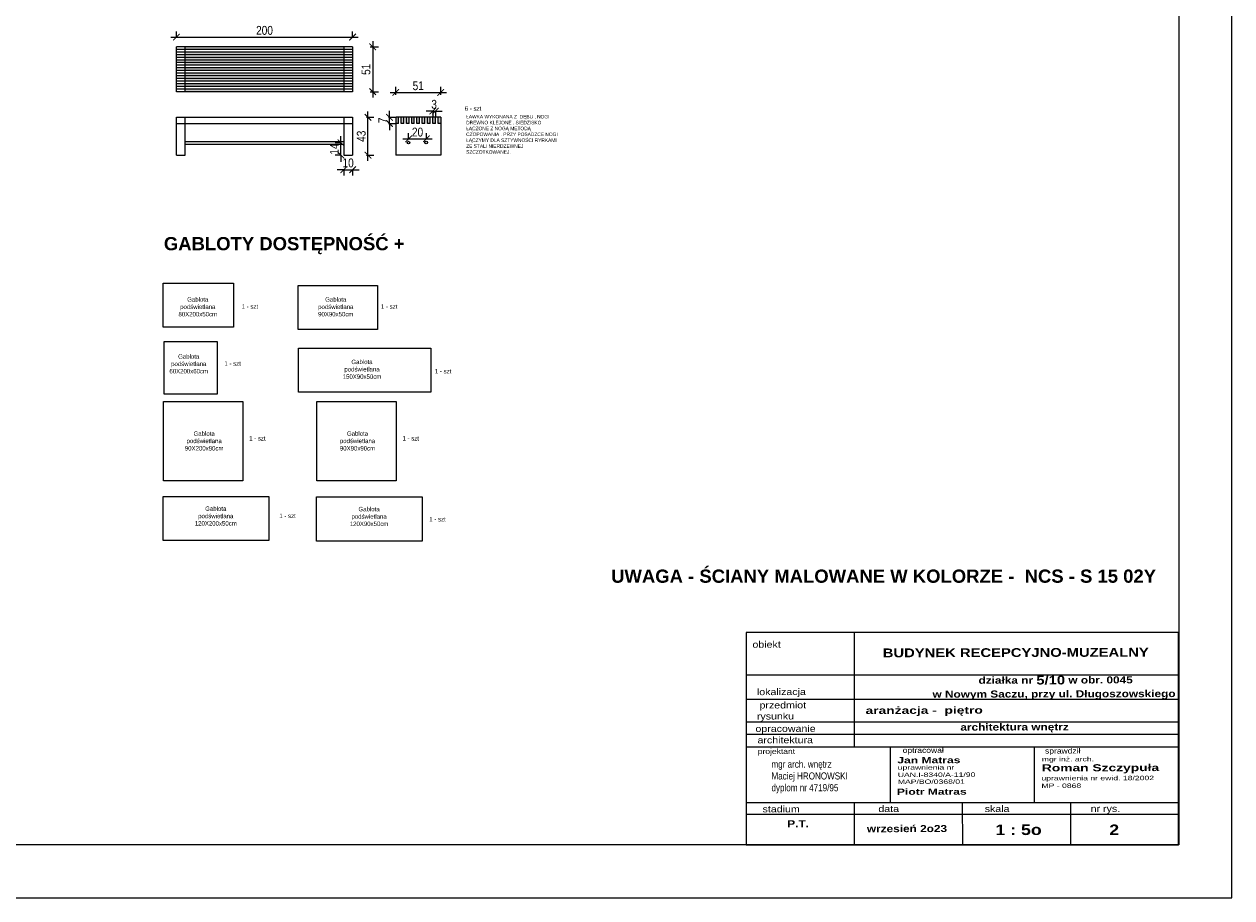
# Model space of a CAD drawing. Header units: millimetres. Extents: x -9038497 to 54128, y -10570064 to 59476.
# Tile 31 of 135: x 31721 to 33091, y 23141 to 24133. Entities that reach past the tile are written whole.
import ezdxf

# ---------------------------------------------------------------- set-up
doc = ezdxf.new("R2010")
doc.units = ezdxf.units.MM
doc.header["$LTSCALE"] = 0.8
doc.header["$PDMODE"] = 2
for name, color, linetype, lineweight in [('0 proj_meble 25', 42, 'Continuous', 25), ('0 proj_widok widok widok', 7, 'Continuous', 0), ('OPIS', 122, 'Continuous', 18), ('proj_opis 0.30', 120, 'Continuous', 30)]:
    doc.layers.add(name, color=color, linetype=linetype, lineweight=lineweight)
doc.layers.add('1', color=7, linetype='Continuous')
doc.layers.add('SCHODY', color=2, linetype='Continuous')
doc.styles.add('arial', font='arial.ttf', dxfattribs={"height": 14})
doc.styles.add('ARIAL_CE', font='arial.ttf', dxfattribs={"height": 15})
doc.styles.add('ARIAL_WYM50', font='arial.ttf', dxfattribs={"height": 15})
doc.styles.add('courier', font='stylu.ttf')
doc.styles.add('WYMIAR-20', font='ARIALN.TTF', dxfattribs={"height": 4})
doc.styles.add('WYMIAR-50', font='ARIALN.TTF', dxfattribs={"height": 10})
doc.dimstyles.new('SKALA-50', dxfattribs={"dimscale": 5, "dimtxt": 10, "dimasz": 1.5, "dimexe": 1.3, "dimexo": 1.3, "dimgap": 0.5, "dimtad": 1, "dimdec": 1, "dimrnd": 0.5, "dimdsep": 46, "dimtxsty": 'WYMIAR-50', "dimblk": 'ARCHTICK', "dimcen": 1.5, "dimdle": 1.3, "dimadec": 0, "dimazin": 0, "dimtfac": 1, "dimtdec": 1, "dimtix": 1, "dimtmove": 2, "dimatfit": 3, "dimfxl": 2, "dimfxlon": 1, "dimtolj": 1, "dimarcsym": 0})

# ---------------------------------------------------------------- blocks, each defined once
blk = doc.blocks.new('G$CC161A1DE')
at = {"layer": 'OPIS', "width": 743.088, "attachment_point": 1, "rotation": 0.1544, "style": 'courier'}
for s, insert, char_height in [('{\\W1.4;\\fArial|b0|i0|c238|p34;\\H0.555556x;mgr inż. arch.\\P\\fArial|b1|i0|c238|p34;\\H1.599999x;Roman Szczypuła}', (0.9, 70.4), 18), ('{\\fArial|b0|i0|c238|p34;\\W1.4;uprawnienia nr ewid. 18/2002}', (0, 27.2), 10), ('{\\fArial|b0|i0|c238|p34;\\W1.4;MP - 0868}', (0, 10.1), 10)]:
    blk.add_mtext(s, dxfattribs=dict(at, insert=insert, char_height=char_height))
blk = doc.blocks.new('G$C0830A37A')
at = {"layer": 'OPIS', "width": 743.088, "attachment_point": 1, "rotation": 0.1544, "style": 'courier'}
for s, insert, char_height in [('{\\W1.4;\\fArial|b1|i0|c238|p34;Jan Matras}', (0, 61.1), 14), ('{\\fArial|b0|i0|c238|p34;\\W1.4;uprawnienia nr\\PUAN.I-8340/A-11/90}', (0.9, 42.6), 10), ('{\\fArial|b0|i0|c238|p34;\\W1.4;MAP/BO/0368/01}', (1.1, 10.2), 10)]:
    blk.add_mtext(s, dxfattribs=dict(at, insert=insert, char_height=char_height))
blk = doc.blocks.new('_ArchTick')
at = {"color": 0, "linetype": 'ByBlock', "const_width": 0.15}
blk.add_lwpolyline([(-0.5, -0.5), (0.5, 0.5)], dxfattribs=at)
blk = doc.blocks.new('*D2446')
at = {"layer": '0 proj_widok widok widok', "color": 0, "lineweight": -2, "ltscale": 0.8, "transparency": 16777216}
for p, q in [((32116.1, 24113.4), (32116.1, 24049.5)), ((32113.1, 24106.9), (32122.6, 24106.9)), ((32113.2, 24056), (32122.6, 24056))]:
    blk.add_line(p, q, dxfattribs=at)
at = {"layer": 'Defpoints', "color": 0, "lineweight": 0, "ltscale": 0.8, "transparency": 16777216}
for p in [(32106.6, 24106.9), (32106.7, 24056), (32116.1, 24056)]:
    blk.add_point(p, dxfattribs=at)
at = {"layer": '0 proj_widok widok widok', "color": 0, "lineweight": -2, "ltscale": 0.8, "transparency": 16777216, "xscale": 7.5, "yscale": 7.5, "zscale": 7.5}
for p, rotation in [((32116.1, 24106.9), 90), ((32116.1, 24056), 270)]:
    blk.add_blockref('_ArchTick', p, dxfattribs=dict(at, rotation=rotation))
at = {"layer": '0 proj_widok widok widok', "color": 0, "lineweight": 0, "ltscale": 0.8, "transparency": 16777216, "insert": (32108.5, 24081.4), "char_height": 10, "attachment_point": 5, "rotation": 90, "style": 'WYMIAR-50'}
blk.add_mtext('\\A1;51', dxfattribs=at)
blk = doc.blocks.new('*D2447')
at = {"layer": '0 proj_widok widok widok', "color": 0, "lineweight": -2, "ltscale": 0.8, "transparency": 16777216}
for p, q in [((31887, 24117.9), (32099.8, 24117.9)), ((31893.5, 24117.9), (31893.5, 24124.4)), ((32093.3, 24117.9), (32093.3, 24124.4))]:
    blk.add_line(p, q, dxfattribs=at)
at = {"layer": 'Defpoints', "color": 0, "lineweight": 0, "ltscale": 0.8, "transparency": 16777216}
for p in [(31893.5, 24114.4), (32093.3, 24117.9), (32093.3, 24114.4)]:
    blk.add_point(p, dxfattribs=at)
at = {"layer": '0 proj_widok widok widok', "color": 0, "lineweight": -2, "ltscale": 0.8, "transparency": 16777216, "xscale": 7.5, "yscale": 7.5, "zscale": 7.5, "rotation": 180}
blk.add_blockref('_ArchTick', (31893.5, 24117.9), dxfattribs=at)
at = {"layer": '0 proj_widok widok widok', "color": 0, "lineweight": -2, "ltscale": 0.8, "transparency": 16777216, "xscale": 7.5, "yscale": 7.5, "zscale": 7.5}
blk.add_blockref('_ArchTick', (32093.3, 24117.9), dxfattribs=at)
at = {"layer": '0 proj_widok widok widok', "color": 0, "lineweight": 0, "ltscale": 0.8, "transparency": 16777216, "insert": (31993.4, 24125.5), "char_height": 10, "attachment_point": 5, "style": 'WYMIAR-50'}
blk.add_mtext('\\A1;200', dxfattribs=at)
blk = doc.blocks.new('*D2448')
at = {"layer": '0 proj_widok widok widok', "color": 0, "lineweight": -2, "ltscale": 0.8, "transparency": 16777216}
for p, q in [((32083.3, 23967.5), (32075.8, 23967.5)), ((32083.3, 23967.5), (32083.3, 23961)), ((32083.3, 23967.5), (32093.4, 23967.5)), ((32093.4, 23967.5), (32093.4, 23961)), ((32093.4, 23967.5), (32100.9, 23967.5))]:
    blk.add_line(p, q, dxfattribs=at)
at = {"layer": 'Defpoints', "color": 0, "lineweight": 0, "ltscale": 0.8, "transparency": 16777216}
for p in [(32083.3, 23973.8), (32093.4, 23973.8), (32093.4, 23967.5)]:
    blk.add_point(p, dxfattribs=at)
at = {"layer": '0 proj_widok widok widok', "color": 0, "lineweight": -2, "ltscale": 0.8, "transparency": 16777216, "xscale": 7.5, "yscale": 7.5, "zscale": 7.5}
blk.add_blockref('_ArchTick', (32083.3, 23967.5), dxfattribs=at)
at = {"layer": '0 proj_widok widok widok', "color": 0, "lineweight": -2, "ltscale": 0.8, "transparency": 16777216, "xscale": 7.5, "yscale": 7.5, "zscale": 7.5, "rotation": 180}
blk.add_blockref('_ArchTick', (32093.4, 23967.5), dxfattribs=at)
at = {"layer": '0 proj_widok widok widok', "color": 0, "lineweight": 0, "ltscale": 0.8, "transparency": 16777216, "insert": (32088.3, 23975.1), "char_height": 10, "attachment_point": 5, "style": 'WYMIAR-50'}
blk.add_mtext('\\A1;10', dxfattribs=at)
blk = doc.blocks.new('*D2449')
at = {"layer": '0 proj_widok widok widok', "color": 0, "lineweight": -2, "ltscale": 0.8, "transparency": 16777216}
for p, q in [((32110.8, 23977.4), (32110.8, 24033.4)), ((32109, 24026.9), (32117.3, 24026.9)), ((32109, 23983.9), (32117.3, 23983.9))]:
    blk.add_line(p, q, dxfattribs=at)
at = {"layer": 'Defpoints', "color": 0, "lineweight": 0, "ltscale": 0.8, "transparency": 16777216}
for p in [(32102.5, 24026.9), (32110.8, 24026.9), (32102.5, 23983.9)]:
    blk.add_point(p, dxfattribs=at)
at = {"layer": '0 proj_widok widok widok', "color": 0, "lineweight": -2, "ltscale": 0.8, "transparency": 16777216, "xscale": 7.5, "yscale": 7.5, "zscale": 7.5}
for p, rotation in [((32110.8, 24026.9), 90), ((32110.8, 23983.9), 270)]:
    blk.add_blockref('_ArchTick', p, dxfattribs=dict(at, rotation=rotation))
at = {"layer": '0 proj_widok widok widok', "color": 0, "lineweight": 0, "ltscale": 0.8, "transparency": 16777216, "insert": (32103.2, 24005.4), "char_height": 10, "attachment_point": 5, "rotation": 90, "style": 'WYMIAR-50'}
blk.add_mtext('\\A1;43', dxfattribs=at)
blk = doc.blocks.new('*D2450')
at = {"layer": '0 proj_widok widok widok', "color": 0, "lineweight": -2, "ltscale": 0.8, "transparency": 16777216}
for p, q in [((32142.3, 24052.5), (32142.3, 24061.6)), ((32193.3, 24052.5), (32193.3, 24061.6)), ((32135.8, 24055.1), (32199.8, 24055.1))]:
    blk.add_line(p, q, dxfattribs=at)
at = {"layer": 'Defpoints', "color": 0, "lineweight": 0, "ltscale": 0.8, "transparency": 16777216}
for p in [(32142.3, 24046), (32193.3, 24055.1), (32193.3, 24046)]:
    blk.add_point(p, dxfattribs=at)
at = {"layer": '0 proj_widok widok widok', "color": 0, "lineweight": -2, "ltscale": 0.8, "transparency": 16777216, "xscale": 7.5, "yscale": 7.5, "zscale": 7.5, "rotation": 180}
blk.add_blockref('_ArchTick', (32142.3, 24055.1), dxfattribs=at)
at = {"layer": '0 proj_widok widok widok', "color": 0, "lineweight": -2, "ltscale": 0.8, "transparency": 16777216, "xscale": 7.5, "yscale": 7.5, "zscale": 7.5}
blk.add_blockref('_ArchTick', (32193.3, 24055.1), dxfattribs=at)
at = {"layer": '0 proj_widok widok widok', "color": 0, "lineweight": 0, "ltscale": 0.8, "transparency": 16777216, "insert": (32167.8, 24062.7), "char_height": 10, "attachment_point": 5, "style": 'WYMIAR-50'}
blk.add_mtext('\\A1;51', dxfattribs=at)
blk = doc.blocks.new('*D2451')
at = {"layer": '0 proj_widok widok widok', "color": 0, "lineweight": -2, "ltscale": 0.8, "transparency": 16777216}
for p, q in [((32135.2, 24026.9), (32135.2, 24034.4)), ((32134, 24026.9), (32141.7, 24026.9)), ((32134, 24019.9), (32141.7, 24019.9)), ((32135.2, 24019.9), (32135.2, 24026.9)), ((32135.2, 24019.9), (32135.2, 24012.4))]:
    blk.add_line(p, q, dxfattribs=at)
at = {"layer": 'Defpoints', "color": 0, "lineweight": 0, "ltscale": 0.8, "transparency": 16777216}
for p in [(32127.5, 24026.9), (32127.5, 24019.9), (32135.2, 24026.9)]:
    blk.add_point(p, dxfattribs=at)
at = {"layer": '0 proj_widok widok widok', "color": 0, "lineweight": -2, "ltscale": 0.8, "transparency": 16777216, "xscale": 7.5, "yscale": 7.5, "zscale": 7.5}
for p, rotation in [((32135.2, 24026.9), 270), ((32135.2, 24019.9), 90)]:
    blk.add_blockref('_ArchTick', p, dxfattribs=dict(at, rotation=rotation))
at = {"layer": '0 proj_widok widok widok', "color": 0, "lineweight": 0, "ltscale": 0.8, "transparency": 16777216, "insert": (32127.7, 24023.4), "char_height": 10, "attachment_point": 5, "rotation": 90, "style": 'WYMIAR-50'}
blk.add_mtext('\\A1;7', dxfattribs=at)
blk = doc.blocks.new('*D2452')
at = {"layer": '0 proj_widok widok widok', "color": 0, "lineweight": -2, "ltscale": 0.8, "transparency": 16777216}
for p, q in [((32184.3, 24034), (32176.8, 24034)), ((32184.3, 24034), (32184.3, 24027.5)), ((32184.3, 24034), (32187.3, 24034)), ((32187.3, 24034), (32187.3, 24027.5)), ((32187.3, 24034), (32194.8, 24034))]:
    blk.add_line(p, q, dxfattribs=at)
at = {"layer": 'Defpoints', "color": 0, "lineweight": 0, "ltscale": 0.8, "transparency": 16777216}
for p in [(32184.3, 24038.8), (32187.3, 24038.8), (32187.3, 24034)]:
    blk.add_point(p, dxfattribs=at)
at = {"layer": '0 proj_widok widok widok', "color": 0, "lineweight": -2, "ltscale": 0.8, "transparency": 16777216, "xscale": 7.5, "yscale": 7.5, "zscale": 7.5}
blk.add_blockref('_ArchTick', (32184.3, 24034), dxfattribs=at)
at = {"layer": '0 proj_widok widok widok', "color": 0, "lineweight": -2, "ltscale": 0.8, "transparency": 16777216, "xscale": 7.5, "yscale": 7.5, "zscale": 7.5, "rotation": 180}
blk.add_blockref('_ArchTick', (32187.3, 24034), dxfattribs=at)
at = {"layer": '0 proj_widok widok widok', "color": 0, "lineweight": 0, "ltscale": 0.8, "transparency": 16777216, "insert": (32185.8, 24041.6), "char_height": 10, "attachment_point": 5, "style": 'WYMIAR-50'}
blk.add_mtext('\\A1;3', dxfattribs=at)
blk = doc.blocks.new('*D2453')
at = {"layer": '0 proj_widok widok widok', "color": 0, "lineweight": -2, "ltscale": 0.8, "transparency": 16777216}
for p, q in [((32080.1, 23997.9), (32080.1, 24005.4)), ((32080.1, 23997.9), (32073.6, 23997.9)), ((32080.1, 23983.9), (32080.1, 23997.9)), ((32080.1, 23983.9), (32073.6, 23983.9)), ((32080.1, 23983.9), (32080.1, 23976.4))]:
    blk.add_line(p, q, dxfattribs=at)
at = {"layer": 'Defpoints', "color": 0, "lineweight": 0, "ltscale": 0.8, "transparency": 16777216}
for p in [(32080.1, 23997.9), (32082.8, 23997.9), (32082.8, 23983.9)]:
    blk.add_point(p, dxfattribs=at)
at = {"layer": '0 proj_widok widok widok', "color": 0, "lineweight": -2, "ltscale": 0.8, "transparency": 16777216, "xscale": 7.5, "yscale": 7.5, "zscale": 7.5}
for p, rotation in [((32080.1, 23997.9), 270), ((32080.1, 23983.9), 90)]:
    blk.add_blockref('_ArchTick', p, dxfattribs=dict(at, rotation=rotation))
at = {"layer": '0 proj_widok widok widok', "color": 0, "lineweight": 0, "ltscale": 0.8, "transparency": 16777216, "insert": (32072.6, 23990.9), "char_height": 10, "attachment_point": 5, "rotation": 90, "style": 'WYMIAR-50'}
blk.add_mtext('\\A1;14', dxfattribs=at)
blk = doc.blocks.new('*D2454')
at = {"layer": '0 proj_widok widok widok', "color": 0, "lineweight": -2, "ltscale": 0.8, "transparency": 16777216}
for p, q in [((32150.4, 24002.5), (32183.6, 24002.5)), ((32156.9, 24002.5), (32156.9, 24009)), ((32177.1, 24002.5), (32177.1, 24009))]:
    blk.add_line(p, q, dxfattribs=at)
at = {"layer": 'Defpoints', "color": 0, "lineweight": 0, "ltscale": 0.8, "transparency": 16777216}
for p in [(32177.1, 24002.5), (32156.9, 23997.9), (32177.1, 23997.9)]:
    blk.add_point(p, dxfattribs=at)
at = {"layer": '0 proj_widok widok widok', "color": 0, "lineweight": -2, "ltscale": 0.8, "transparency": 16777216, "xscale": 7.5, "yscale": 7.5, "zscale": 7.5, "rotation": 180}
blk.add_blockref('_ArchTick', (32156.9, 24002.5), dxfattribs=at)
at = {"layer": '0 proj_widok widok widok', "color": 0, "lineweight": -2, "ltscale": 0.8, "transparency": 16777216, "xscale": 7.5, "yscale": 7.5, "zscale": 7.5}
blk.add_blockref('_ArchTick', (32177.1, 24002.5), dxfattribs=at)
at = {"layer": '0 proj_widok widok widok', "color": 0, "lineweight": 0, "ltscale": 0.8, "transparency": 16777216, "insert": (32167, 24010.1), "char_height": 10, "attachment_point": 5, "style": 'WYMIAR-50'}
blk.add_mtext('\\A1;20', dxfattribs=at)

msp = doc.modelspace()

# ---------------------------------------------------------------- hatches: boundary and pattern name
at = {"layer": '0 proj_widok widok widok', "lineweight": 0, "true_color": 0xf8991e, "transparency": 33554687}
h = msp.add_hatch(color=30, dxfattribs=at)
h.dxf.hatch_style = 1
h.paths.add_polyline_path([(31903.4, 24058.93), (31903.4, 24055.93), (32083.4, 24055.93), (32083.4, 24058.93)])
h.paths.add_polyline_path([(32083.4, 24061.93), (32083.4, 24064.93), (31903.4, 24064.93), (31903.4, 24061.93)])
h.paths.add_polyline_path([(32083.4, 24067.93), (32083.4, 24070.93), (31903.4, 24070.93), (31903.4, 24067.93)])
h.paths.add_polyline_path([(31903.4, 24076.93), (31903.4, 24073.93), (32083.4, 24073.93), (32083.4, 24076.93)])
h.paths.add_polyline_path([(31903.4, 24082.93), (31903.4, 24079.93), (32083.4, 24079.93), (32083.4, 24082.93)])
h.paths.add_polyline_path([(32083.4, 24085.93), (32083.4, 24088.93), (31903.4, 24088.93), (31903.4, 24085.93)])
h.paths.add_polyline_path([(32083.4, 24091.93), (32083.4, 24094.93), (31903.4, 24094.93), (31903.4, 24091.93)])
h.paths.add_polyline_path([(31903.4, 24100.93), (31903.4, 24097.93), (32083.4, 24097.93), (32083.4, 24100.93)])
h.paths.add_polyline_path([(32083.4, 24103.93), (32083.4, 24106.93), (31903.4, 24106.93), (31903.4, 24103.93)])
h = msp.add_hatch(color=30, dxfattribs=at)
h.dxf.hatch_style = 1
h.paths.add_polyline_path([(32142.24, 24019.94), (32145.35, 24019.94), (32145.35, 24026.94), (32142.24, 24026.94)])
h.paths.add_polyline_path([(32148.35, 24019.94), (32151.35, 24019.94), (32151.35, 24026.94), (32148.35, 24026.94)])
h.paths.add_polyline_path([(32157.35, 24026.94), (32154.35, 24026.94), (32154.35, 24019.94), (32157.35, 24019.94)])
h.paths.add_polyline_path([(32163.35, 24026.94), (32160.35, 24026.94), (32160.35, 24019.94), (32163.35, 24019.94)])
h.paths.add_polyline_path([(32169.35, 24026.94), (32166.35, 24026.94), (32166.35, 24019.94), (32169.35, 24019.94)])
h.paths.add_polyline_path([(32172.35, 24019.94), (32175.35, 24019.94), (32175.35, 24026.94), (32172.35, 24026.94)])
h.paths.add_polyline_path([(32181.35, 24026.94), (32178.35, 24026.94), (32178.35, 24019.94), (32181.35, 24019.94)])
h.paths.add_polyline_path([(32187.35, 24026.94), (32184.35, 24026.94), (32184.35, 24019.94), (32187.35, 24019.94)])
h.paths.add_polyline_path([(32193.24, 24026.94), (32190.35, 24026.94), (32190.35, 24019.94), (32193.24, 24019.94)])

# ---------------------------------------------------------------- linework, layer by layer
at = {"lineweight": 0, "ltscale": 40}
for p, q in [((32703.2, 23312.11), (32703.2, 23248.65)), ((32866.64, 23312.44), (32866.64, 23248.98))]:
    msp.add_line(p, q, dxfattribs=at)
at = {"layer": '0 proj_meble 25', "lineweight": 18}
for p, q in [((32093.4, 24106.93), (31893.4, 24106.93)), ((31893.4, 24055.93), (31893.4, 24106.93)), ((32093.4, 24103.93), (31893.4, 24103.93)), ((32093.4, 24100.93), (31893.4, 24100.93)), ((32093.4, 24097.93), (31893.4, 24097.93)), ((31903.4, 24055.93), (31903.4, 24106.93)), ((32083.4, 24106.93), (32083.4, 24055.93)), ((32093.4, 24106.93), (32093.4, 24055.93)), ((32093.4, 24094.93), (31893.4, 24094.93)), ((32093.4, 24091.93), (31893.4, 24091.93)), ((32093.4, 24088.93), (31893.4, 24088.93)), ((32093.4, 24085.93), (31893.4, 24085.93)), ((32093.4, 24082.93), (31893.4, 24082.93)), ((32093.4, 24079.93), (31893.4, 24079.93)), ((32093.4, 24076.93), (31893.4, 24076.93)), ((32093.4, 24073.93), (31893.4, 24073.93)), ((32093.4, 24070.93), (31893.4, 24070.93)), ((32093.4, 24067.93), (31893.4, 24067.93)), ((32093.4, 24064.93), (31893.4, 24064.93)), ((32093.4, 24061.93), (31893.4, 24061.93)), ((32093.4, 24058.93), (31893.4, 24058.93)), ((32093.4, 24055.93), (31893.4, 24055.93)), ((31893.4, 23983.92), (31893.4, 24026.92)), ((31893.4, 24026.92), (32093.4, 24026.92)), ((31893.4, 24019.92), (32093.4, 24019.92)), ((31903.4, 23983.92), (31903.4, 24026.92)), ((32083.4, 24026.92), (32083.4, 23983.92)), ((32093.4, 24026.92), (32093.4, 23983.92)), ((32142.24, 24026.94), (32142.24, 23983.92)), ((32193.24, 24026.94), (32142.24, 24026.94)), ((32145.35, 24019.94), (32142.24, 24019.94)), ((32145.35, 24019.94), (32145.35, 24026.94)), ((32148.35, 24019.94), (32148.35, 24026.94)), ((32151.35, 24019.94), (32148.35, 24019.94)), ((32151.35, 24019.94), (32151.35, 24026.94)), ((32154.35, 24019.94), (32154.35, 24026.94)), ((32157.35, 24019.94), (32154.35, 24019.94)), ((32157.35, 24019.94), (32157.35, 24026.94)), ((32160.35, 24019.94), (32160.35, 24026.94)), ((32163.35, 24019.94), (32160.35, 24019.94)), ((32163.35, 24019.94), (32163.35, 24026.94)), ((32166.35, 24019.94), (32166.35, 24026.94)), ((32169.35, 24019.94), (32166.35, 24019.94)), ((32169.35, 24019.94), (32169.35, 24026.94)), ((32172.35, 24019.94), (32172.35, 24026.94)), ((32175.35, 24019.94), (32172.35, 24019.94)), ((32175.35, 24019.94), (32175.35, 24026.94)), ((32178.35, 24019.94), (32178.35, 24026.94)), ((32181.35, 24019.94), (32178.35, 24019.94)), ((32181.35, 24019.94), (32181.35, 24026.94)), ((32184.35, 24019.94), (32184.35, 24026.94)), ((32187.35, 24019.94), (32184.35, 24019.94)), ((32187.35, 24019.94), (32187.35, 24026.94)), ((32190.35, 24019.94), (32190.35, 24026.94)), ((32193.24, 24019.94), (32190.35, 24019.94)), ((32193.24, 24026.94), (32193.24, 23983.92)), ((31903.37, 23999.44), (32083.37, 23999.44)), ((31903.37, 23996.44), (32083.37, 23996.44)), ((31893.4, 23983.92), (31903.4, 23983.92)), ((32083.4, 23983.92), (32093.4, 23983.92)), ((32193.35, 23983.94), (32142.35, 23983.94)), ((31878.36, 23838.69), (31958.36, 23838.69)), ((31878.36, 23788.69), (31878.36, 23838.69)), ((31958.36, 23838.69), (31958.36, 23788.69)), ((32031.4, 23836.22), (32121.4, 23836.22)), ((32031.4, 23786.22), (32031.4, 23836.22)), ((32121.4, 23836.22), (32121.4, 23786.22)), ((31958.36, 23788.69), (31878.36, 23788.69)), ((32121.4, 23786.22), (32031.4, 23786.22)), ((31879.52, 23772.69), (31939.52, 23772.69)), ((31879.52, 23712.69), (31879.52, 23772.69)), ((31939.52, 23772.69), (31939.52, 23712.69)), ((32031.89, 23764.93), (32181.89, 23764.93)), ((32031.89, 23714.93), (32031.89, 23764.93)), ((32181.89, 23764.93), (32181.89, 23714.93)), ((32181.89, 23714.93), (32031.89, 23714.93)), ((31878.87, 23704.53), (31968.87, 23704.53)), ((31878.87, 23614.53), (31878.87, 23704.53)), ((31939.52, 23712.69), (31879.52, 23712.69)), ((31968.87, 23704.53), (31968.87, 23614.53)), ((32052.84, 23704.53), (32142.84, 23704.53)), ((32052.84, 23614.53), (32052.84, 23704.53)), ((32142.84, 23704.53), (32142.84, 23614.53)), ((31968.87, 23614.53), (31878.87, 23614.53)), ((32142.84, 23614.53), (32052.84, 23614.53)), ((31878.32, 23596.66), (31998.32, 23596.66)), ((31878.34, 23546.66), (31878.34, 23596.66)), ((31998.32, 23596.66), (31998.32, 23546.66)), ((32052.24, 23596.19), (32172.24, 23596.19)), ((32052.26, 23546.19), (32052.26, 23596.19)), ((32172.24, 23596.19), (32172.24, 23546.19)), ((31998.34, 23546.66), (31878.34, 23546.66)), ((32172.26, 23546.19), (32052.26, 23546.19))]:
    msp.add_line(p, q, dxfattribs=at)
for centre in [(32156.75, 23998.23), (32176.82, 23998.4)]:
    msp.add_circle(centre, 1.47, dxfattribs=at)
at = {"layer": '0 proj_widok widok widok', "lineweight": 0}
for points in [[(28890.72, 23141.32), (33090.72, 23141.32), (33090.72, 26089.32), (28890.72, 26089.32)], [(28890.72, 23141.32), (33090.72, 23141.32), (33090.72, 26089.32), (28890.72, 26089.32)], [(29210.72, 26029.32), (33030.72, 26029.32), (33030.72, 23201.32), (29210.72, 23201.32)]]:
    msp.add_lwpolyline(points, close=True, dxfattribs=at)
at = {"layer": 'OPIS'}
for p, q in [((32662.35, 23442.48), (32662.17, 23312.44)), ((33029.75, 23394.03), (32539.78, 23394.03)), ((33029.91, 23394.03), (32539.93, 23394.03)), ((33029.98, 23366.4), (32540, 23366.4)), ((33030.05, 23340.57), (32540.07, 23340.57)), ((33030.09, 23326.53), (32540.11, 23326.53)), ((33030.13, 23312.44), (32539.73, 23312.44)), ((33030.26, 23248.98), (32540.28, 23248.98)), ((32662.3, 23248.98), (32662.43, 23201.62)), ((32784.79, 23248.65), (32785.08, 23201.95)), ((32907.61, 23249.97), (32907.74, 23202.61)), ((33030.3, 23236.06), (32540.32, 23236.06))]:
    msp.add_line(p, q, dxfattribs=at)
msp.add_lwpolyline([(32539.78, 23201.62), (33030.39, 23201.62), (33030.29, 23442.48), (32539.68, 23442.48)], close=True, dxfattribs=at)

# ---------------------------------------------------------------- block references
at = {"color": 1, "lineweight": 0, "ltscale": 40, "xscale": 0.5, "yscale": 0.5, "zscale": 0.5}
for name, p in [('G$C0830A37A', (32711.26, 23270.42)), ('G$CC161A1DE', (32874.72, 23265.92))]:
    msp.add_blockref(name, p, dxfattribs=at)

# ---------------------------------------------------------------- texts
at = {"layer": '0 proj_widok widok widok', "lineweight": 0, "attachment_point": 1}
for s, width, gutter_width, insert, char_height, style in [('ŁAWKA WYKONANA Z  DĘBU , NOGI DREWNO KLEJONE , SIEDZISKO ŁĄCZONE Z NOGĄ METODĄ  CZOPOWANIA . PRZY POSADZCE NOGI\\PŁĄCZYMY DLA SZTYWNOŚCI RYRKAMI ZE STALI NIERDZEWNEJ SZCZOTKOWANEJ.', 90.2234, 20, (32222.17, 24029.62), 4, 'WYMIAR-20'), ('{\\fArial Unicode MS|b1|i0|c238|p34;GABLOTY DOSTĘPNOŚĆ +}', 746.5531, 50, (31879.25, 23891.07), 15, 'WYMIAR-50'), ('{\\fArial Unicode MS|b1|i0|c238|p34;UWAGA - ŚCIANY MALOWANE W KOLORZE -  NCS - S 15 02Y}', 746.5531, 50, (32386.61, 23513.81), 15, 'WYMIAR-50')]:
    msp.add_mtext_dynamic_manual_height_columns(s, width=width, gutter_width=gutter_width, heights=[0], dxfattribs=dict(at, insert=insert, char_height=char_height, style=style))
at = {"layer": '1', "insert": (32887.13, 23379.85), "char_height": 8, "width": 442.3872, "attachment_point": 5, "rotation": 0.15445, "style": 'ARIAL_WYM50'}
msp.add_mtext('\\A1;{\\fArial|b1|i0|c238|p34;\\W1.2;  działka nr \\H1.25x;5/10\\H0.8x; w obr. 0045\\P w Nowym Saczu, przy ul. Długoszowskiego }', dxfattribs=at)
at = {"layer": 'OPIS', "rotation": 0.15445}
for s, insert, char_height, width, attachment_point, style in [('\\pi-120,l200.00024,t200.00024;9o\\P275', (31651.83, 24121), 12, 1777.5174, 5, 'ARIAL_CE'), ('\\pi-120,l200.00024,t200.00024;9o\\P275', (31651.89, 23991.58), 12, 1777.5174, 5, 'ARIAL_CE'), ('\\pi-120,l200.00024,t200.00024;9o\\P275', (31650.4, 23866.75), 12, 1777.5174, 5, 'ARIAL_CE'), ('{\\fEuphemia|b0|i0|c0|p34;\\W1.2;obiekt}', (32562.95, 23428.79), 7.5, 355.5035, 5, 'ARIAL_WYM50'), ('{\\fArial|b1|i0|c238|p34;\\W1.2; BUDYNEK RECEPCYJNO-MUZEALNY}', (32843.26, 23419.56), 10, 388.7918, 5, 'ARIAL_WYM50'), ('{\\fEuphemia|b0|i0|c0|p34;\\W1.2;lokalizacja}', (32579.73, 23373.98), 7.5, 355.5035, 5, 'ARIAL_WYM50'), ('{\\fEuphemia|b0|i0|c0|p34;\\W1.2;     przedmiot\\Prysunku}', (32573, 23352.56), 7.5, 355.5035, 5, 'ARIAL_WYM50'), ('{\\fArial|b1|i0|c238|p34;\\W1.4;\\C0; aranżacja -  piętro}', (32670.84, 23357.94), 8, 367.9618, 1, 'arial'), ('{\\fEuphemia|b0|i0|c0|p34;\\W1.2;opracowanie}', (32584.44, 23332.18), 7.5, 355.5035, 5, 'ARIAL_WYM50'), ('{\\fArial|b1|i0|c238|p34;\\W1.2;architektura wnętrz}', (32844.25, 23334.05), 8, 355.5035, 5, 'ARIAL_WYM50'), ('{\\fEuphemia|b0|i0|c0|p34;\\W1.2;architektura}', (32584.09, 23320.36), 7.5, 355.5035, 5, 'ARIAL_WYM50'), ('{\\W1.2;\\FEuphemia|c0;projektant}', (32574.12, 23306.67), 6, 355.5035, 5, 'ARIAL_WYM50'), ('{\\W1.2;\\FEuphemia|c0;optracował}', (32740.63, 23307.9), 6, 355.5035, 5, 'ARIAL_WYM50'), ('{\\W1.2;\\FEuphemia|c0;sprawdził}', (32898.88, 23307.18), 6, 355.5035, 5, 'ARIAL_WYM50'), ('{\\W1.4;\\fArial|b1|i0|c238|p34;Piotr Matras}', (32710.8, 23265.19), 7, 371.5441, 1, 'courier'), ('{\\fEuphemia|b0|i0|c0|p34;\\W1.2;stadium}', (32579.46, 23242.03), 7.5, 355.5035, 5, 'ARIAL_WYM50'), ('{\\fEuphemia|b0|i0|c0|p34;\\W1.2;data}', (32701.47, 23242.36), 7.5, 355.5035, 5, 'ARIAL_WYM50'), ('{\\fEuphemia|b0|i0|c0|p34;\\W1.2;skala}', (32824.44, 23242.36), 7.5, 355.5035, 5, 'ARIAL_WYM50'), ('{\\fEuphemia|b0|i0|c0|p34;\\W1.2;nr rys.}', (32947.3, 23241.44), 7.5, 355.5035, 5, 'ARIAL_WYM50'), ('{\\W1.2;\\fArial|b1|i0|c238|p34;P.T.}', (32598.69, 23225.39), 8, 355.5035, 5, 'ARIAL_WYM50'), ('{\\W1.2;\\fArial|b1|i0|c238|p34;wrzesień 2o23}', (32722.19, 23219.8), 8, 355.5035, 5, 'ARIAL_WYM50'), ('{\\W1.2;\\fArial|b1|i0|c238|p34;\\C0;1 : 5o}', (32822.48, 23224.51), 12, 367.9618, 1, 'arial'), ('{\\fArial|b1|i0|c238|p34;\\W1.2;\\C0;2}', (32951.64, 23224.51), 12, 367.9618, 1, 'arial')]:
    msp.add_mtext(s, dxfattribs=dict(at, insert=insert, char_height=char_height, width=width, attachment_point=attachment_point, style=style))
at = {"layer": 'proj_opis 0.30', "insert": (32565.94, 23296.96), "char_height": 8, "width": 227.9988, "attachment_point": 1, "style": 'WYMIAR-50'}
msp.add_mtext(' mgr arch. wnętrz\\P Maciej HRONOWSKI\\P dyplom nr 4719/95', dxfattribs=at)
at = {"layer": 'SCHODY', "char_height": 5, "width": 327.0342, "attachment_point": 2, "style": 'WYMIAR-50'}
for s, insert in [('6 - szt', (32229.94, 24039.42)), ('Gablota \\Ppodświetlana\\P80X200x50cm', (31917.71, 23822.74)), ('1 - szt', (31976.84, 23814.75)), ('Gablota \\Ppodświetlana\\P90X90x50cm', (32074.24, 23822.74)), ('1 - szt', (32134.79, 23814.75)), ('Gablota \\Ppodświetlana\\P60X200x60cm', (31907.44, 23758.03)), ('1 - szt', (31957.27, 23750.12)), ('Gablota \\Ppodświetlana\\P150X90x50cm', (32104.02, 23751.89)), ('1 - szt', (32195.97, 23741.32)), ('Gablota \\Ppodświetlana\\P90X200x90cm', (31924.94, 23670.56)), ('1 - szt', (31985.3, 23665.15)), ('Gablota \\Ppodświetlana\\P90X90x90cm', (32098.92, 23670.56)), ('1 - szt', (32159.27, 23665.15)), ('Gablota \\Ppodświetlana\\P120X200x50cm', (31938.12, 23585.38)), ('1 - szt', (32019.57, 23577.21)), ('Gablota \\Ppodświetlana\\P120X90x50cm', (32112.03, 23584.91)), ('1 - szt', (32189.68, 23573.39))]:
    msp.add_mtext(s, dxfattribs=dict(at, insert=insert))

# ---------------------------------------------------------------- dimensions: what is measured, and where the dimension line sits
at = {"layer": '0 proj_widok widok widok', "lineweight": 0, "ltscale": 0.8}
for base, p1, p2, picture, middle in [((32093.32, 24117.85), (31893.45, 24114.44), (32093.32, 24114.44), '*D2447', (31993.39, 24125.46)), ((32193.28, 24055.07), (32142.28, 24046.03), (32193.28, 24046.03), '*D2450', (32167.78, 24062.68)), ((32187.33, 24034.01), (32184.33, 24038.8), (32187.33, 24038.8), '*D2452', (32185.83, 24041.62)), ((32177.1, 24002.49), (32156.89, 23997.91), (32177.1, 23997.91), '*D2454', (32167, 24010.1)), ((32093.38, 23967.47), (32083.32, 23973.85), (32093.38, 23973.85), '*D2448', (32088.35, 23975.08))]:
    dim = msp.add_linear_dim(base=base, p1=p1, p2=p2, dimstyle='SKALA-50', dxfattribs=at)
    dim.commit()
    dim.dimension.update_dxf_attribs({"geometry": picture, "text_midpoint": middle})
for base, p1, p2, picture, middle in [((32116.1, 24055.96), (32106.62, 24106.9), (32106.7, 24055.96), '*D2446', (32108.5, 24081.43)), ((32110.83, 24026.93), (32102.53, 23983.93), (32102.53, 24026.93), '*D2449', (32103.22, 24005.43)), ((32135.2, 24026.94), (32127.53, 24019.94), (32127.53, 24026.94), '*D2451', (32127.7, 24023.44)), ((32080.1, 23997.91), (32082.84, 23983.91), (32082.84, 23997.91), '*D2453', (32072.58, 23990.91))]:
    dim = msp.add_linear_dim(base=base, p1=p1, p2=p2, angle=90, dimstyle='SKALA-50', dxfattribs=at)
    dim.commit()
    dim.dimension.update_dxf_attribs({"geometry": picture, "text_midpoint": middle})

doc.saveas('drawing.dxf')
